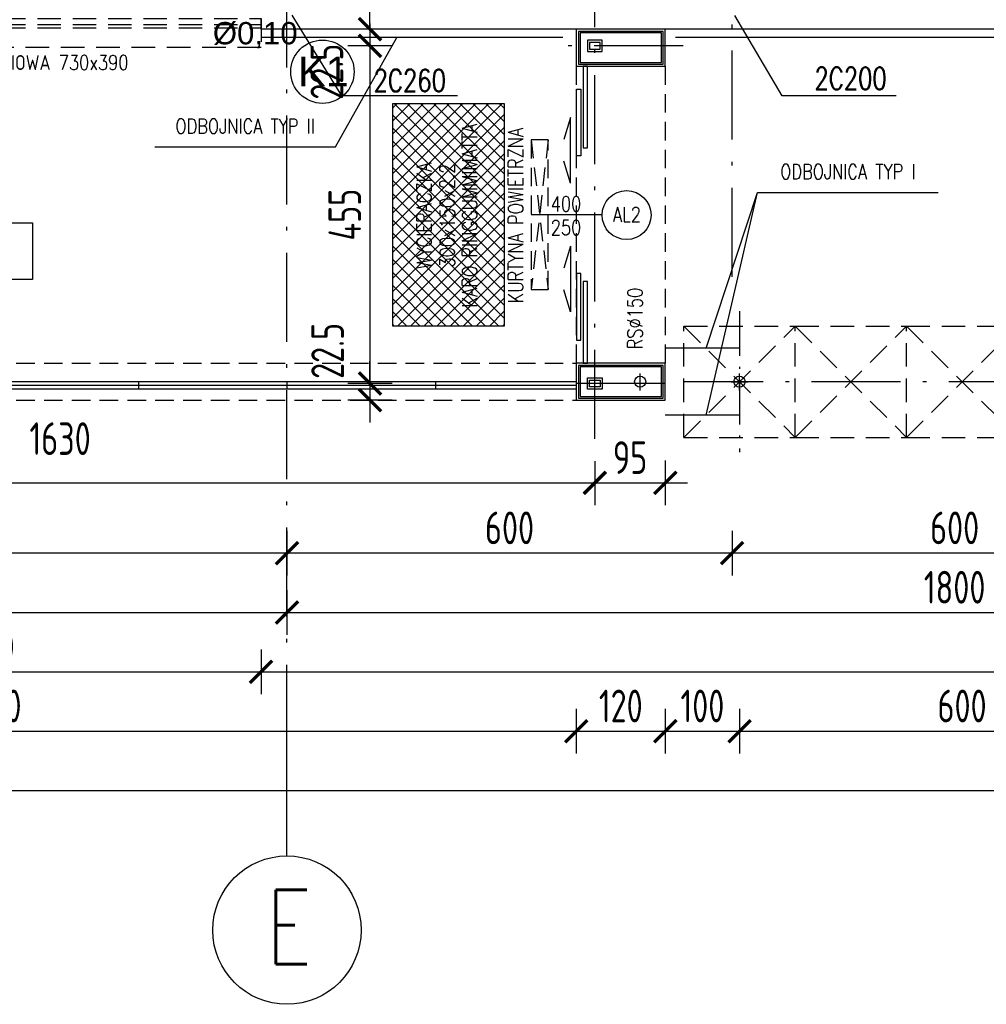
# Model space of a CAD drawing. Extents: x 153948 to 285449, y -89387 to -60195.
# Tile 28 of 100: x 255600 to 256903, y -87017 to -85690. Entities that reach past the tile are written whole.
import ezdxf
from ezdxf.enums import TextEntityAlignment as Align

# ---------------------------------------------------------------- set-up
doc = ezdxf.new("R2010")
doc.units = 0
doc.header["$LTSCALE"] = 100
doc.header["$MEASUREMENT"] = 0
doc.header["$PDMODE"] = 1
for name, pattern in [('ACAD_ISO10W100', [18.5, 12, -3, 0.5, -3]), ('DASHED2', [0.375, 0.25, -0.125]), ('HIDDEN2', [4.7625, 3.175, -1.5875])]:
    doc.linetypes.add(name, pattern=pattern)
doc.layers.get('0').update_dxf_attribs({"linetype": 'CONTINUOUS'})
doc.layers.get('DEFPOINTS').update_dxf_attribs({"linetype": 'CONTINUOUS'})
for name, color, linetype in [('_INST OPIS', 7, 'CONTINUOUS'), ('ALUMINIUM', 5, 'CONTINUOUS'), ('K-STA', 2, 'CONTINUOUS'), ('NADPROŻA', 8, 'DASHED2'), ('OPIS-POM', 2, 'CONTINUOUS'), ('OSIE', 8, 'ACAD_ISO10W100'), ('R-----OP', 2, 'CONTINUOUS'), ('RYNNY', 2, 'CONTINUOUS'), ('TEXT', 11, 'CONTINUOUS'), ('TEXT1', 2, 'CONTINUOUS'), ('WIDOK', 11, 'CONTINUOUS'), ('WYMIARY', 1, 'CONTINUOUS')]:
    doc.layers.add(name, color=color, linetype=linetype)
doc.layers.add('PANELE', color=3, linetype='CONTINUOUS', lineweight=30)
doc.styles.add('DYBY-NORMALNY-0-8-N', font='ROMANS.SHX', dxfattribs={"width": 0.8})
doc.styles.add('instalacje', font='arial.ttf', dxfattribs={"height": 40})
doc.styles.add('STYLE2', font='isocp.shx', dxfattribs={"width": 0.8})
doc.styles.add('TXT3', font='SIMPLEX.SHX', dxfattribs={"width": 0.75, "height": 40})
doc.dimstyles.new('KRESKI_100', dxfattribs={"dimscale": 20, "dimtxt": 2.2, "dimasz": 1.5, "dimexe": 1.5, "dimexo": 1.5, "dimgap": 0.6, "dimtad": 1, "dimdec": 1, "dimrnd": 0.5, "dimdsep": 46, "dimtxsty": 'STYLE2', "dimblk1": 'ARCHTICK', "dimblk2": 'ARCHTICK', "dimsah": 1, "dimcen": 2.5, "dimdle": 1.5, "dimclrd": 10, "dimclre": 10, "dimclrt": 15, "dimadec": 0, "dimazin": 0, "dimtfac": 1, "dimtdec": 1, "dimtmove": 1, "dimatfit": 3, "dimldrblk": 'ARCHTICK', "dimfxl": 1.5, "dimfxlon": 1, "dimtolj": 1, "dimtzin": 0, "dimarcsym": 0})

# ---------------------------------------------------------------- blocks, each defined once
blk = doc.blocks.new('_ARCHTICK')
at = {"color": 0, "linetype": 'ByBlock', "const_width": 0.15}
blk.add_lwpolyline([(-0.5, -0.5), (0.5, 0.5)], dxfattribs=at)
blk = doc.blocks.new('*D20')
at = {"layer": 'DEFPOINTS', "color": 0, "ltscale": 0.1, "transparency": 16777216}
for p in [(248692.9, -85703), (260307.9, -85703), (260307.9, -86729)]:
    blk.add_point(p, dxfattribs=at)
at = {"layer": 'WYMIARY', "color": 10, "lineweight": -2, "ltscale": 0.1, "transparency": 16777216}
for p, q in [((248692.9, -86699), (248692.9, -86759)), ((260307.9, -86699), (260307.9, -86759)), ((248662.9, -86729), (260337.9, -86729))]:
    blk.add_line(p, q, dxfattribs=at)
at = {"layer": 'WYMIARY', "color": 10, "lineweight": -2, "ltscale": 0.1, "transparency": 16777216, "xscale": 30, "yscale": 30, "zscale": 30, "rotation": 180}
blk.add_blockref('_ARCHTICK', (248692.9, -86729), dxfattribs=at)
at = {"layer": 'WYMIARY', "color": 10, "lineweight": -2, "ltscale": 0.1, "transparency": 16777216, "xscale": 30, "yscale": 30, "zscale": 30}
blk.add_blockref('_ARCHTICK', (260307.9, -86729), dxfattribs=at)
at = {"layer": 'WYMIARY', "color": 15, "ltscale": 0.1, "transparency": 16777216, "insert": (254500.4, -86695), "char_height": 44, "attachment_point": 5, "style": 'STYLE2'}
blk.add_mtext('\\A1;11615', dxfattribs=at)
blk = doc.blocks.new('*D27')
at = {"layer": 'DEFPOINTS', "color": 0, "ltscale": 0.1, "transparency": 16777216}
for p in [(254770.4, -86569), (256350.4, -86569), (256350.4, -86649)]:
    blk.add_point(p, dxfattribs=at)
at = {"layer": 'WYMIARY', "color": 10, "lineweight": -2, "ltscale": 0.1, "transparency": 16777216}
for p, q in [((254770.4, -86619), (254770.4, -86679)), ((256350.4, -86619), (256350.4, -86679)), ((254740.4, -86649), (256380.4, -86649))]:
    blk.add_line(p, q, dxfattribs=at)
at = {"layer": 'WYMIARY', "color": 10, "lineweight": -2, "ltscale": 0.1, "transparency": 16777216, "xscale": 30, "yscale": 30, "zscale": 30, "rotation": 180}
blk.add_blockref('_ARCHTICK', (254770.4, -86649), dxfattribs=at)
at = {"layer": 'WYMIARY', "color": 10, "lineweight": -2, "ltscale": 0.1, "transparency": 16777216, "xscale": 30, "yscale": 30, "zscale": 30}
blk.add_blockref('_ARCHTICK', (256350.4, -86649), dxfattribs=at)
at = {"layer": 'WYMIARY', "color": 15, "ltscale": 0.1, "transparency": 16777216, "insert": (255560.4, -86615), "char_height": 44, "attachment_point": 5, "style": 'STYLE2'}
blk.add_mtext('\\A1;1580', dxfattribs=at)
blk = doc.blocks.new('*D28')
at = {"layer": 'DEFPOINTS', "color": 0, "ltscale": 0.1, "transparency": 16777216}
for p in [(256350.4, -86569), (256470.4, -86569), (256470.4, -86649)]:
    blk.add_point(p, dxfattribs=at)
at = {"layer": 'WYMIARY', "color": 10, "lineweight": -2, "ltscale": 0.1, "transparency": 16777216}
for p, q in [((256350.4, -86619), (256350.4, -86679)), ((256470.4, -86619), (256470.4, -86679)), ((256320.4, -86649), (256500.4, -86649))]:
    blk.add_line(p, q, dxfattribs=at)
at = {"layer": 'WYMIARY', "color": 10, "lineweight": -2, "ltscale": 0.1, "transparency": 16777216, "xscale": 30, "yscale": 30, "zscale": 30, "rotation": 180}
blk.add_blockref('_ARCHTICK', (256350.4, -86649), dxfattribs=at)
at = {"layer": 'WYMIARY', "color": 10, "lineweight": -2, "ltscale": 0.1, "transparency": 16777216, "xscale": 30, "yscale": 30, "zscale": 30}
blk.add_blockref('_ARCHTICK', (256470.4, -86649), dxfattribs=at)
at = {"layer": 'WYMIARY', "color": 15, "ltscale": 0.1, "transparency": 16777216, "insert": (256410.4, -86615), "char_height": 44, "attachment_point": 5, "style": 'STYLE2'}
blk.add_mtext('\\A1;120', dxfattribs=at)
blk = doc.blocks.new('*D29')
at = {"layer": 'DEFPOINTS', "color": 0, "ltscale": 0.1, "transparency": 16777216}
for p in [(256470.4, -86569), (256570.4, -86569), (256570.4, -86649)]:
    blk.add_point(p, dxfattribs=at)
at = {"layer": 'WYMIARY', "color": 10, "lineweight": -2, "ltscale": 0.1, "transparency": 16777216}
for p, q in [((256470.4, -86619), (256470.4, -86679)), ((256570.4, -86619), (256570.4, -86679)), ((256440.4, -86649), (256600.4, -86649))]:
    blk.add_line(p, q, dxfattribs=at)
at = {"layer": 'WYMIARY', "color": 10, "lineweight": -2, "ltscale": 0.1, "transparency": 16777216, "xscale": 30, "yscale": 30, "zscale": 30, "rotation": 180}
blk.add_blockref('_ARCHTICK', (256470.4, -86649), dxfattribs=at)
at = {"layer": 'WYMIARY', "color": 10, "lineweight": -2, "ltscale": 0.1, "transparency": 16777216, "xscale": 30, "yscale": 30, "zscale": 30}
blk.add_blockref('_ARCHTICK', (256570.4, -86649), dxfattribs=at)
at = {"layer": 'WYMIARY', "color": 15, "ltscale": 0.1, "transparency": 16777216, "insert": (256520.4, -86615), "char_height": 44, "attachment_point": 5, "style": 'STYLE2'}
blk.add_mtext('\\A1;100', dxfattribs=at)
blk = doc.blocks.new('*D30')
at = {"layer": 'DEFPOINTS', "color": 0, "ltscale": 0.1, "transparency": 16777216}
for p in [(256570.4, -86273), (257170.4, -86569), (257170.4, -86649)]:
    blk.add_point(p, dxfattribs=at)
at = {"layer": 'WYMIARY', "color": 10, "lineweight": -2, "ltscale": 0.1, "transparency": 16777216}
for p, q in [((256570.4, -86619), (256570.4, -86679)), ((257170.4, -86619), (257170.4, -86679)), ((256540.4, -86649), (257200.4, -86649))]:
    blk.add_line(p, q, dxfattribs=at)
at = {"layer": 'WYMIARY', "color": 10, "lineweight": -2, "ltscale": 0.1, "transparency": 16777216, "xscale": 30, "yscale": 30, "zscale": 30, "rotation": 180}
blk.add_blockref('_ARCHTICK', (256570.4, -86649), dxfattribs=at)
at = {"layer": 'WYMIARY', "color": 10, "lineweight": -2, "ltscale": 0.1, "transparency": 16777216, "xscale": 30, "yscale": 30, "zscale": 30}
blk.add_blockref('_ARCHTICK', (257170.4, -86649), dxfattribs=at)
at = {"layer": 'WYMIARY', "color": 15, "ltscale": 0.1, "transparency": 16777216, "insert": (256870.4, -86615), "char_height": 44, "attachment_point": 5, "style": 'STYLE2'}
blk.add_mtext('\\A1;600', dxfattribs=at)
blk = doc.blocks.new('*D39')
at = {"layer": 'DEFPOINTS', "color": 0, "ltscale": 0.1, "transparency": 16777216}
for p in [(255195.4, -86489), (255925.4, -86489), (255925.4, -86569)]:
    blk.add_point(p, dxfattribs=at)
at = {"layer": 'WYMIARY', "color": 10, "lineweight": -2, "ltscale": 0.1, "transparency": 16777216}
for p, q in [((255195.4, -86539), (255195.4, -86599)), ((255925.4, -86539), (255925.4, -86599)), ((255165.4, -86569), (255955.4, -86569))]:
    blk.add_line(p, q, dxfattribs=at)
at = {"layer": 'WYMIARY', "color": 10, "lineweight": -2, "ltscale": 0.1, "transparency": 16777216, "xscale": 30, "yscale": 30, "zscale": 30, "rotation": 180}
blk.add_blockref('_ARCHTICK', (255195.4, -86569), dxfattribs=at)
at = {"layer": 'WYMIARY', "color": 10, "lineweight": -2, "ltscale": 0.1, "transparency": 16777216, "xscale": 30, "yscale": 30, "zscale": 30}
blk.add_blockref('_ARCHTICK', (255925.4, -86569), dxfattribs=at)
at = {"layer": 'WYMIARY', "color": 15, "ltscale": 0.1, "transparency": 16777216, "insert": (255560.4, -86535), "char_height": 44, "attachment_point": 5, "style": 'STYLE2'}
blk.add_mtext('\\A1;730', dxfattribs=at)
blk = doc.blocks.new('*D40')
at = {"layer": 'DEFPOINTS', "color": 0, "ltscale": 0.1, "transparency": 16777216}
for p in [(255925.4, -85703), (260307.9, -85703), (260307.9, -86569)]:
    blk.add_point(p, dxfattribs=at)
at = {"layer": 'WYMIARY', "color": 10, "lineweight": -2, "ltscale": 0.1, "transparency": 16777216}
for p, q in [((255925.4, -86539), (255925.4, -86599)), ((260307.9, -86539), (260307.9, -86599)), ((255895.4, -86569), (260337.9, -86569))]:
    blk.add_line(p, q, dxfattribs=at)
at = {"layer": 'WYMIARY', "color": 10, "lineweight": -2, "ltscale": 0.1, "transparency": 16777216, "xscale": 30, "yscale": 30, "zscale": 30, "rotation": 180}
blk.add_blockref('_ARCHTICK', (255925.4, -86569), dxfattribs=at)
at = {"layer": 'WYMIARY', "color": 10, "lineweight": -2, "ltscale": 0.1, "transparency": 16777216, "xscale": 30, "yscale": 30, "zscale": 30}
blk.add_blockref('_ARCHTICK', (260307.9, -86569), dxfattribs=at)
at = {"layer": 'WYMIARY', "color": 15, "ltscale": 0.1, "transparency": 16777216, "insert": (258116.7, -86535), "char_height": 44, "attachment_point": 5, "style": 'STYLE2'}
blk.add_mtext('\\A1;4382.5', dxfattribs=at)
blk = doc.blocks.new('*D46')
at = {"layer": 'DEFPOINTS', "color": 0, "ltscale": 0.1, "transparency": 16777216}
for p in [(254160.4, -86409), (255960.4, -86409), (255960.4, -86489)]:
    blk.add_point(p, dxfattribs=at)
at = {"layer": 'WYMIARY', "color": 10, "lineweight": -2, "ltscale": 0.1, "transparency": 16777216}
for p, q in [((254160.4, -86459), (254160.4, -86519)), ((255960.4, -86459), (255960.4, -86519)), ((254130.4, -86489), (255990.4, -86489))]:
    blk.add_line(p, q, dxfattribs=at)
at = {"layer": 'WYMIARY', "color": 10, "lineweight": -2, "ltscale": 0.1, "transparency": 16777216, "xscale": 30, "yscale": 30, "zscale": 30, "rotation": 180}
blk.add_blockref('_ARCHTICK', (254160.4, -86489), dxfattribs=at)
at = {"layer": 'WYMIARY', "color": 10, "lineweight": -2, "ltscale": 0.1, "transparency": 16777216, "xscale": 30, "yscale": 30, "zscale": 30}
blk.add_blockref('_ARCHTICK', (255960.4, -86489), dxfattribs=at)
at = {"layer": 'WYMIARY', "color": 15, "ltscale": 0.1, "transparency": 16777216, "insert": (255060.4, -86455), "char_height": 44, "attachment_point": 5, "style": 'STYLE2'}
blk.add_mtext('\\A1;1800', dxfattribs=at)
blk = doc.blocks.new('*D47')
at = {"layer": 'DEFPOINTS', "color": 0, "ltscale": 0.1, "transparency": 16777216}
for p in [(255960.4, -86409), (257760.4, -86409), (257760.4, -86489)]:
    blk.add_point(p, dxfattribs=at)
at = {"layer": 'WYMIARY', "color": 10, "lineweight": -2, "ltscale": 0.1, "transparency": 16777216}
for p, q in [((255960.4, -86459), (255960.4, -86519)), ((257760.4, -86459), (257760.4, -86519)), ((255930.4, -86489), (257790.4, -86489))]:
    blk.add_line(p, q, dxfattribs=at)
at = {"layer": 'WYMIARY', "color": 10, "lineweight": -2, "ltscale": 0.1, "transparency": 16777216, "xscale": 30, "yscale": 30, "zscale": 30, "rotation": 180}
blk.add_blockref('_ARCHTICK', (255960.4, -86489), dxfattribs=at)
at = {"layer": 'WYMIARY', "color": 10, "lineweight": -2, "ltscale": 0.1, "transparency": 16777216, "xscale": 30, "yscale": 30, "zscale": 30}
blk.add_blockref('_ARCHTICK', (257760.4, -86489), dxfattribs=at)
at = {"layer": 'WYMIARY', "color": 15, "ltscale": 0.1, "transparency": 16777216, "insert": (256860.4, -86455), "char_height": 44, "attachment_point": 5, "style": 'STYLE2'}
blk.add_mtext('\\A1;1800', dxfattribs=at)
blk = doc.blocks.new('*D56')
at = {"layer": 'DEFPOINTS', "color": 0, "ltscale": 0.1, "transparency": 16777216}
for p in [(256560.4, -86329), (257160.4, -86329), (256560.4, -86409)]:
    blk.add_point(p, dxfattribs=at)
at = {"layer": 'WYMIARY', "color": 10, "lineweight": -2, "ltscale": 0.1, "transparency": 16777216}
for p, q in [((256560.4, -86379), (256560.4, -86439)), ((257160.4, -86379), (257160.4, -86439)), ((257190.4, -86409), (256530.4, -86409))]:
    blk.add_line(p, q, dxfattribs=at)
at = {"layer": 'WYMIARY', "color": 10, "lineweight": -2, "ltscale": 0.1, "transparency": 16777216, "xscale": 30, "yscale": 30, "zscale": 30, "rotation": 180}
blk.add_blockref('_ARCHTICK', (256560.4, -86409), dxfattribs=at)
at = {"layer": 'WYMIARY', "color": 10, "lineweight": -2, "ltscale": 0.1, "transparency": 16777216, "xscale": 30, "yscale": 30, "zscale": 30}
blk.add_blockref('_ARCHTICK', (257160.4, -86409), dxfattribs=at)
at = {"layer": 'WYMIARY', "color": 15, "ltscale": 0.1, "transparency": 16777216, "insert": (256860.4, -86375), "char_height": 44, "attachment_point": 5, "style": 'STYLE2'}
blk.add_mtext('\\A1;600', dxfattribs=at)
blk = doc.blocks.new('*D57')
at = {"layer": 'DEFPOINTS', "color": 0, "ltscale": 0.1, "transparency": 16777216}
for p in [(256560.4, -86036.8), (255960.4, -86329), (255960.4, -86409)]:
    blk.add_point(p, dxfattribs=at)
at = {"layer": 'WYMIARY', "color": 10, "lineweight": -2, "ltscale": 0.1, "transparency": 16777216}
for p, q in [((255960.4, -86379), (255960.4, -86439)), ((256560.4, -86379), (256560.4, -86439)), ((256590.4, -86409), (255930.4, -86409))]:
    blk.add_line(p, q, dxfattribs=at)
at = {"layer": 'WYMIARY', "color": 10, "lineweight": -2, "ltscale": 0.1, "transparency": 16777216, "xscale": 30, "yscale": 30, "zscale": 30, "rotation": 180}
blk.add_blockref('_ARCHTICK', (255960.4, -86409), dxfattribs=at)
at = {"layer": 'WYMIARY', "color": 10, "lineweight": -2, "ltscale": 0.1, "transparency": 16777216, "xscale": 30, "yscale": 30, "zscale": 30}
blk.add_blockref('_ARCHTICK', (256560.4, -86409), dxfattribs=at)
at = {"layer": 'WYMIARY', "color": 15, "ltscale": 0.1, "transparency": 16777216, "insert": (256260.4, -86375), "char_height": 44, "attachment_point": 5, "style": 'STYLE2'}
blk.add_mtext('\\A1;600', dxfattribs=at)
blk = doc.blocks.new('*D58')
at = {"layer": 'DEFPOINTS', "color": 0, "ltscale": 0.1, "transparency": 16777216}
for p in [(255060.4, -86329), (255960.4, -86329), (255060.4, -86409)]:
    blk.add_point(p, dxfattribs=at)
at = {"layer": 'WYMIARY', "color": 10, "lineweight": -2, "ltscale": 0.1, "transparency": 16777216}
for p, q in [((255060.4, -86379), (255060.4, -86439)), ((255960.4, -86379), (255960.4, -86439)), ((255990.4, -86409), (255030.4, -86409))]:
    blk.add_line(p, q, dxfattribs=at)
at = {"layer": 'WYMIARY', "color": 10, "lineweight": -2, "ltscale": 0.1, "transparency": 16777216, "xscale": 30, "yscale": 30, "zscale": 30, "rotation": 180}
blk.add_blockref('_ARCHTICK', (255060.4, -86409), dxfattribs=at)
at = {"layer": 'WYMIARY', "color": 10, "lineweight": -2, "ltscale": 0.1, "transparency": 16777216, "xscale": 30, "yscale": 30, "zscale": 30}
blk.add_blockref('_ARCHTICK', (255960.4, -86409), dxfattribs=at)
at = {"layer": 'WYMIARY', "color": 15, "ltscale": 0.1, "transparency": 16777216, "insert": (255510.4, -86375), "char_height": 44, "attachment_point": 5, "style": 'STYLE2'}
blk.add_mtext('\\A1;900', dxfattribs=at)
blk = doc.blocks.new('*D364')
at = {"layer": 'DEFPOINTS', "color": 0, "ltscale": 0.1, "transparency": 16777216}
for p in [(256350.4, -85703), (256072.3, -85725.5), (256350.4, -85725.5)]:
    blk.add_point(p, dxfattribs=at)
at = {"layer": 'WYMIARY', "color": 10, "lineweight": -2, "ltscale": 0.1, "transparency": 16777216}
for p, q in [((256072.3, -85703), (256072.3, -85673)), ((256102.3, -85703), (256042.3, -85703)), ((256072.3, -85703), (256072.3, -85725.5)), ((256102.3, -85725.5), (256042.3, -85725.5)), ((256072.3, -85725.5), (256072.3, -85755.5))]:
    blk.add_line(p, q, dxfattribs=at)
at = {"layer": 'WYMIARY', "color": 10, "lineweight": -2, "ltscale": 0.1, "transparency": 16777216, "xscale": 30, "yscale": 30, "zscale": 30}
for p, rotation in [((256072.3, -85703), 270), ((256072.3, -85725.5), 90)]:
    blk.add_blockref('_ARCHTICK', p, dxfattribs=dict(at, rotation=rotation))
at = {"layer": 'WYMIARY', "color": 15, "ltscale": 0.1, "transparency": 16777216, "insert": (256014.2, -85760.4), "char_height": 44, "attachment_point": 5, "rotation": 90, "style": 'STYLE2'}
blk.add_mtext('\\A1;22.5', dxfattribs=at)
blk = doc.blocks.new('*D365')
at = {"layer": 'DEFPOINTS', "color": 0, "ltscale": 0.1, "transparency": 16777216}
for p in [(256350.4, -85725.5), (256072.3, -86180.5), (256326.5, -86180.5)]:
    blk.add_point(p, dxfattribs=at)
at = {"layer": 'WYMIARY', "color": 10, "lineweight": -2, "ltscale": 0.1, "transparency": 16777216}
for p, q in [((256072.3, -85695.5), (256072.3, -86210.5)), ((256102.3, -85725.5), (256042.3, -85725.5)), ((256102.3, -86180.5), (256042.3, -86180.5))]:
    blk.add_line(p, q, dxfattribs=at)
at = {"layer": 'WYMIARY', "color": 10, "lineweight": -2, "ltscale": 0.1, "transparency": 16777216, "xscale": 30, "yscale": 30, "zscale": 30}
for p, rotation in [((256072.3, -85725.5), 90), ((256072.3, -86180.5), 270)]:
    blk.add_blockref('_ARCHTICK', p, dxfattribs=dict(at, rotation=rotation))
at = {"layer": 'WYMIARY', "color": 15, "ltscale": 0.1, "transparency": 16777216, "insert": (256038.3, -85953), "char_height": 44, "attachment_point": 5, "rotation": 90, "style": 'STYLE2'}
blk.add_mtext('\\A1;455', dxfattribs=at)
blk = doc.blocks.new('*D366')
at = {"layer": 'DEFPOINTS', "color": 0, "ltscale": 0.1, "transparency": 16777216}
for p in [(256326.5, -86180.5), (256072.3, -86203), (256350.4, -86203)]:
    blk.add_point(p, dxfattribs=at)
at = {"layer": 'WYMIARY', "color": 10, "lineweight": -2, "ltscale": 0.1, "transparency": 16777216}
for p, q in [((256072.3, -86180.5), (256072.3, -86150.5)), ((256102.3, -86180.5), (256042.3, -86180.5)), ((256072.3, -86180.5), (256072.3, -86203)), ((256102.3, -86203), (256042.3, -86203)), ((256072.3, -86203), (256072.3, -86233))]:
    blk.add_line(p, q, dxfattribs=at)
at = {"layer": 'WYMIARY', "color": 10, "lineweight": -2, "ltscale": 0.1, "transparency": 16777216, "xscale": 30, "yscale": 30, "zscale": 30}
for p, rotation in [((256072.3, -86180.5), 270), ((256072.3, -86203), 90)]:
    blk.add_blockref('_ARCHTICK', p, dxfattribs=dict(at, rotation=rotation))
at = {"layer": 'WYMIARY', "color": 15, "ltscale": 0.1, "transparency": 16777216, "insert": (256015.2, -86136.6), "char_height": 44, "attachment_point": 5, "rotation": 90, "style": 'STYLE2'}
blk.add_mtext('\\A1;22.5', dxfattribs=at)
blk = doc.blocks.new('*D373')
at = {"layer": 'DEFPOINTS', "color": 0, "ltscale": 0.1, "transparency": 16777216}
for p in [(254745.4, -86255.2), (256375.4, -86255.2), (256375.4, -86314.3)]:
    blk.add_point(p, dxfattribs=at)
at = {"layer": 'WYMIARY', "color": 10, "lineweight": -2, "ltscale": 0.1, "transparency": 16777216}
for p, q in [((254745.4, -86285.2), (254745.4, -86344.3)), ((256375.4, -86285.2), (256375.4, -86344.3)), ((254715.4, -86314.3), (256405.4, -86314.3))]:
    blk.add_line(p, q, dxfattribs=at)
at = {"layer": 'WYMIARY', "color": 10, "lineweight": -2, "ltscale": 0.1, "transparency": 16777216, "xscale": 30, "yscale": 30, "zscale": 30, "rotation": 180}
blk.add_blockref('_ARCHTICK', (254745.4, -86314.3), dxfattribs=at)
at = {"layer": 'WYMIARY', "color": 10, "lineweight": -2, "ltscale": 0.1, "transparency": 16777216, "xscale": 30, "yscale": 30, "zscale": 30}
blk.add_blockref('_ARCHTICK', (256375.4, -86314.3), dxfattribs=at)
at = {"layer": 'WYMIARY', "color": 15, "ltscale": 0.1, "transparency": 16777216, "insert": (255654.6, -86254.8), "char_height": 44, "attachment_point": 5, "style": 'STYLE2'}
blk.add_mtext('\\A1;1630', dxfattribs=at)
blk = doc.blocks.new('*D374')
at = {"layer": 'DEFPOINTS', "color": 0, "ltscale": 0.1, "transparency": 16777216}
for p in [(256470.4, -86203), (256375.4, -86255.2), (256470.4, -86314.3)]:
    blk.add_point(p, dxfattribs=at)
at = {"layer": 'WYMIARY', "color": 10, "lineweight": -2, "ltscale": 0.1, "transparency": 16777216}
for p, q in [((256375.4, -86285.2), (256375.4, -86344.3)), ((256470.4, -86284.3), (256470.4, -86344.3)), ((256345.4, -86314.3), (256500.4, -86314.3))]:
    blk.add_line(p, q, dxfattribs=at)
at = {"layer": 'WYMIARY', "color": 10, "lineweight": -2, "ltscale": 0.1, "transparency": 16777216, "xscale": 30, "yscale": 30, "zscale": 30, "rotation": 180}
blk.add_blockref('_ARCHTICK', (256375.4, -86314.3), dxfattribs=at)
at = {"layer": 'WYMIARY', "color": 10, "lineweight": -2, "ltscale": 0.1, "transparency": 16777216, "xscale": 30, "yscale": 30, "zscale": 30}
blk.add_blockref('_ARCHTICK', (256470.4, -86314.3), dxfattribs=at)
at = {"layer": 'WYMIARY', "color": 15, "ltscale": 0.1, "transparency": 16777216, "insert": (256422.9, -86280.3), "char_height": 44, "attachment_point": 5, "style": 'STYLE2'}
blk.add_mtext('\\A1;95', dxfattribs=at)

msp = doc.modelspace()

# ---------------------------------------------------------------- hatches: boundary and pattern name
at = {"layer": 'WIDOK'}
h = msp.add_hatch(dxfattribs=at)
h.set_pattern_fill('ANSI37', color=9, scale=100, style=0)
h.set_pattern_definition([(45, (252102.933, -83303.677), (-8.838835, 8.838835), []), (135, (252102.933, -83303.677), (-8.838835, -8.838835), [])])
h.paths.add_polyline_path([(256103.02, -85803.05), (256103.02, -86103.05), (256253.02, -86103.05), (256253.02, -85803.05)])
h.paths.add_polyline_path([(256221.78, -86096.74), (256221.78, -85811.69), (256191.78, -85811.69), (256191.78, -86096.74)], flags=24)
h.paths.add_polyline_path([(256191.46, -86034.64), (256191.46, -85873.79), (256161.46, -85873.79), (256161.46, -86034.64)], flags=24)
h.paths.add_polyline_path([(256160.25, -86037.69), (256160.25, -85870.74), (256130.25, -85870.74), (256130.25, -86037.69)], flags=24)

# ---------------------------------------------------------------- linework, layer by layer
at = {"layer": '_INST OPIS', "ltscale": 0.1}
msp.add_circle((256008.21, -85760.42), 42.67, dxfattribs=at)
at = {"layer": 'ALUMINIUM', "linetype": 'HIDDEN2', "ltscale": 0.1}
for p, q in [((255195.4, -85696.65), (255925.4, -85696.65)), ((255195.4, -85701.32), (255925.4, -85701.32))]:
    msp.add_line(p, q, dxfattribs=at)
at = {"layer": 'ALUMINIUM', "linetype": 'Continuous', "ltscale": 0.1}
for p, q in [((256342.65, -85822.28), (256333.53, -85851.73)), ((256342.65, -85910.52), (256342.65, -85822.28)), ((256342.65, -85910.52), (256333.53, -85881.07)), ((256342.65, -85995.57), (256333.53, -86025.02)), ((256342.65, -85995.57), (256342.65, -86083.81)), ((256342.65, -86083.81), (256333.53, -86054.36))]:
    msp.add_line(p, q, dxfattribs=at)
at = {"layer": 'ALUMINIUM', "linetype": 'DASHED2'}
for p, q in [((256289.5, -85852.22), (256312.41, -86053.87)), ((256312.41, -85852.22), (256289.5, -86053.87))]:
    msp.add_line(p, q, dxfattribs=at)
at = {"layer": 'ALUMINIUM', "ltscale": 0.1}
for p, q in [((255760.4, -86178.05), (255560.4, -86178.05)), ((255760.4, -86183.05), (255560.4, -86183.05)), ((255760.4, -86178.05), (255760.4, -86188.05)), ((255760.4, -86178.05), (255760.4, -86188.05)), ((255760.4, -86178.05), (255760.4, -86188.05)), ((255760.4, -86178.05), (255760.4, -86188.05)), ((255760.4, -86178.05), (255760.4, -86188.05)), ((255760.4, -86178.05), (255760.4, -86188.05)), ((255760.4, -86178.05), (255760.4, -86188.05)), ((255760.4, -86178.05), (255760.4, -86188.05)), ((255760.4, -86178.05), (255760.4, -86188.05)), ((255760.4, -86178.05), (255760.4, -86188.05)), ((255760.4, -86178.05), (255760.4, -86188.05)), ((255760.4, -86178.05), (255760.4, -86188.05)), ((255760.4, -86178.05), (255760.4, -86188.05)), ((255760.4, -86178.05), (255760.4, -86188.05)), ((255760.4, -86178.05), (255760.4, -86188.05)), ((255760.4, -86178.05), (255760.4, -86188.05)), ((255760.4, -86178.05), (255760.4, -86188.05)), ((255760.4, -86178.05), (255760.4, -86188.05)), ((255760.4, -86178.05), (255760.4, -86188.05)), ((255760.4, -86178.05), (255760.4, -86188.05)), ((255760.4, -86178.05), (255760.4, -86188.05)), ((255760.4, -86178.05), (255760.4, -86188.05)), ((255960.4, -86178.05), (255760.4, -86178.05)), ((255960.4, -86183.05), (255760.4, -86183.05)), ((255960.4, -86178.05), (255960.4, -86188.05)), ((255960.4, -86178.05), (255960.4, -86188.05)), ((255960.4, -86178.05), (255960.4, -86188.05)), ((255960.4, -86178.05), (255960.4, -86188.05)), ((255960.4, -86178.05), (255960.4, -86188.05)), ((256160.4, -86178.05), (255960.4, -86178.05)), ((255960.4, -86178.05), (255960.4, -86188.05)), ((255960.4, -86178.05), (255960.4, -86188.05)), ((255960.4, -86178.05), (255960.4, -86188.05)), ((255960.4, -86178.05), (255960.4, -86188.05)), ((256160.4, -86183.05), (255960.4, -86183.05)), ((256160.4, -86178.05), (256160.4, -86188.05)), ((256350.4, -86178.05), (256160.4, -86178.05)), ((256160.4, -86178.05), (256160.4, -86188.05)), ((256160.4, -86178.05), (256160.4, -86188.05)), ((256160.4, -86178.05), (256160.4, -86188.05)), ((256160.4, -86178.05), (256160.4, -86188.05)), ((256350.4, -86183.05), (256160.4, -86183.05)), ((255760.4, -86188.05), (255560.4, -86188.05)), ((255960.4, -86188.05), (255760.4, -86188.05)), ((256160.4, -86188.05), (255960.4, -86188.05)), ((256350.4, -86188.05), (256160.4, -86188.05)), ((256350.4, -86188.05), (256350.4, -86198.05))]:
    msp.add_line(p, q, dxfattribs=at)
at = {"layer": 'ALUMINIUM', "linetype": 'HIDDEN2', "ltscale": 0.1}
msp.add_lwpolyline([(255195.4, -85688.55), (255925.4, -85688.55), (255925.4, -85727.96), (255195.4, -85727.96)], close=True, dxfattribs=at)
at = {"layer": 'ALUMINIUM'}
for points in [[(256365.4, -85863.05), (256365.4, -85753.05), (256359.81, -85753.05), (256359.81, -85863.05)], [(256356.5, -85783.77), (256356.5, -85873.77), (256350.9, -85873.77), (256350.9, -85783.77)], [(256356.5, -86122.33), (256356.5, -86032.33), (256350.9, -86032.33), (256350.9, -86122.33)], [(256365.4, -86153.05), (256365.4, -86043.05), (256359.81, -86043.05), (256359.81, -86153.05)]]:
    msp.add_lwpolyline(points, close=True, dxfattribs=at)
at = {"layer": 'ALUMINIUM', "linetype": 'DASHED2'}
msp.add_lwpolyline([(256312.41, -85852.22), (256289.5, -85852.22), (256289.5, -86053.87), (256312.41, -86053.87)], close=True, dxfattribs=at)
at = {"layer": 'K-STA', "color": 7}
for p, q in [((256332.1, -85714.18), (255925.4, -85714.18)), ((258370.59, -85714.18), (256483.98, -85714.18)), ((256570.4, -86132.94), (256470.37, -86132.94)), ((256570.4, -86223.15), (256470.37, -86223.15))]:
    msp.add_line(p, q, dxfattribs=at)
at = {"layer": 'K-STA', "color": 3, "linetype": 'HIDDEN2', "ltscale": 0.1}
for p, q in [((256495.4, -86253.05), (256495.4, -86103.05)), ((256495.4, -86103.05), (256645.4, -86103.05)), ((256495.4, -86253.05), (256645.4, -86103.05)), ((256495.4, -86103.05), (256645.4, -86253.05)), ((256645.4, -86253.05), (256645.4, -86103.05)), ((256645.4, -86253.05), (256795.4, -86103.05)), ((256645.4, -86103.05), (256795.4, -86103.05)), ((256645.4, -86103.05), (256795.4, -86253.05)), ((256645.4, -86253.05), (256645.4, -86103.05)), ((256795.4, -86253.05), (256795.4, -86103.05)), ((256795.4, -86103.05), (256945.4, -86253.05)), ((256795.4, -86103.05), (256945.4, -86103.05)), ((256795.4, -86253.05), (256945.4, -86103.05)), ((256495.4, -86253.05), (256645.4, -86253.05)), ((256645.4, -86253.05), (256795.4, -86253.05)), ((256795.4, -86253.05), (256945.4, -86253.05))]:
    msp.add_line(p, q, dxfattribs=at)
at = {"layer": 'K-STA'}
for points in [[(256385.4, -85718.05), (256365.4, -85718.05), (256365.4, -85733.05), (256385.4, -85733.05)], [(256382.4, -85721.05), (256368.4, -85721.05), (256368.4, -85730.05), (256382.4, -85730.05)], [(256385.4, -86188.05), (256365.4, -86188.05), (256365.4, -86173.05), (256385.4, -86173.05)], [(256382.4, -86185.05), (256368.4, -86185.05), (256368.4, -86176.05), (256382.4, -86176.05)]]:
    msp.add_lwpolyline(points, close=True, dxfattribs=at)
at = {"layer": 'NADPROŻA'}
for p, q in [((256350.4, -85753.05), (256350.4, -86153.05)), ((256470.4, -85753.05), (256470.4, -86153.05)), ((254770.4, -86153.05), (256350.4, -86153.05)), ((254770.4, -86203.05), (256350.4, -86203.05))]:
    msp.add_line(p, q, dxfattribs=at)
at = {"layer": 'OPIS-POM'}
msp.add_lwpolyline([(255518.79, -85964.22), (255617.46, -85964.22), (255617.46, -86040.53), (255518.79, -86040.53)], close=True, dxfattribs=at)
at = {"layer": 'OSIE', "ltscale": 0.1}
for p, q in [((255960.4, -86679.55), (255960.4, -73374.65)), ((256560.4, -86036.78), (256560.4, -85049.97)), ((256375.4, -86255.21), (256375.4, -85644.89)), ((256494.47, -85725.55), (256326.47, -85725.55)), ((256436.46, -86189.81), (256436.46, -86167.01)), ((256570.4, -86189.81), (256570.4, -86167.01)), ((256470.4, -86180.55), (256326.47, -86180.55)), ((258637.39, -86178.05), (256495.4, -86178.05)), ((256559.01, -86178.05), (256581.8, -86178.05))]:
    msp.add_line(p, q, dxfattribs=at)
at = {"layer": 'OSIE', "ltscale": 0.05}
msp.add_line((256570.4, -86083.05), (256570.4, -86273.05), dxfattribs=at)
at = {"layer": 'PANELE', "ltscale": 0.12}
msp.add_line((255925.4, -85703.05), (255925.4, -85688.55), dxfattribs=at)
at = {"layer": 'PANELE', "ltscale": 0.5}
msp.add_line((260307.9, -85703.05), (255925.4, -85703.05), dxfattribs=at)
for points in [[(256350.4, -85703.05), (256350.4, -85753.05), (256470.4, -85753.05), (256470.4, -85703.05)], [(256353.4, -85706.05), (256353.4, -85750.05), (256467.4, -85750.05), (256467.4, -85706.05)], [(256355.4, -85708.05), (256355.4, -85748.05), (256465.4, -85748.05), (256465.4, -85708.05)], [(256350.4, -86153.05), (256350.4, -86203.05), (256470.4, -86203.05), (256470.4, -86153.05)], [(256353.4, -86156.05), (256353.4, -86200.05), (256467.4, -86200.05), (256467.4, -86156.05)], [(256355.4, -86158.05), (256355.4, -86198.05), (256465.4, -86198.05), (256465.4, -86158.05)]]:
    msp.add_lwpolyline(points, close=True, dxfattribs=at)
at = {"layer": 'R-----OP'}
for p, q in [((256025.63, -85861.76), (256108.46, -85714.18)), ((255782.22, -85861.76), (256025.63, -85861.76)), ((256525.3, -86223.15), (256594.71, -85923)), ((256525.3, -86132.94), (256594.71, -85923)), ((256594.71, -85923), (256838.11, -85923))]:
    msp.add_line(p, q, dxfattribs=at)
at = {"layer": 'R-----OP', "color": 2}
msp.add_lwpolyline([(256385.22, -85953.05), (256289.5, -85953.05)], dxfattribs=at)
at = {"layer": 'R-----OP'}
msp.add_circle((256418.22, -85953.52), 33, dxfattribs=at)
at = {"layer": 'RYNNY', "ltscale": 0.1}
for centre in [(256436.46, -86178.05), (256570.4, -86178.05)]:
    msp.add_circle(centre, 7.5, dxfattribs=at)
at = {"layer": 'TEXT'}
for p, q in [((256034.26, -85792.74), (255967.39, -85684.05)), ((256627.78, -85792.74), (256564.15, -85684.55)), ((256190.45, -85792.74), (256034.26, -85792.74)), ((256781.6, -85792.74), (256627.78, -85792.74))]:
    msp.add_line(p, q, dxfattribs=at)
at = {"layer": 'TEXT1'}
msp.add_line((255960.4, -86816.91), (255960.4, -86679.55), dxfattribs=at)
msp.add_circle((255960.4, -86916.91), 100, dxfattribs=at)
at = {"layer": 'WIDOK', "color": 9}
msp.add_lwpolyline([(256103.02, -85803.05), (256253.02, -85803.05), (256253.02, -86103.05), (256103.02, -86103.05)], close=True, dxfattribs=at)

# ---------------------------------------------------------------- texts
at = {"layer": '_INST OPIS', "ltscale": 0.1, "style": 'instalacje'}
for s, height, p in [('%%C0,10', 30, (255860.54, -85723.52)), ('K1', 40, (255975.4, -85780.1))]:
    msp.add_text(s, height=height, dxfattribs=at).set_placement(p)
at = {"layer": 'R-----OP', "color": 2, "style": 'DYBY-NORMALNY-0-8-N', "width": 0.8}
for s, p in [('ROLETA ANTYWŁAMANIOWA 730x390', (255548.92, -85748.05)), ('ODBOJNICA TYP II', (255903.92, -85833.81)), ('ODBOJNICA TYP I', (256716.41, -85895.05)), ('400', (256336.52, -85938.55)), ('250', (256336.52, -85970.44))]:
    msp.add_text(s, height=20, dxfattribs=at).set_placement(p, align=Align.MIDDLE)
for s, p in [('KARO RINGGUMMIMATTA', (256206.78, -85954.21)), ('KURTYNA POWIETRZNA', (256268.77, -85954.21)), ('WYCIERACZKA', (256145.25, -85954.21)), ('300x150x2.2', (256176.46, -85954.21)), ('RS%%c150', (256429.48, -86092.93))]:
    msp.add_text(s, height=20, rotation=90, dxfattribs=at).set_placement(p, align=Align.MIDDLE)
msp.add_text('AL2', height=20, dxfattribs=at).set_placement((256418.63, -85952.85), align=Align.MIDDLE_CENTER)
at = {"layer": 'TEXT', "style": 'TXT3', "width": 0.75}
for s, p in [('2C260', (256077.22, -85787.28)), ('2C200', (256671.52, -85784.45))]:
    msp.add_text(s, height=30, dxfattribs=at).set_placement(p)
at = {"layer": 'TEXT1', "style": 'TXT3', "width": 0.75}
msp.add_text('E', height=100, dxfattribs=at).set_placement((255932.56, -86962.64))

# ---------------------------------------------------------------- dimensions: what is measured, and where the dimension line sits
at = {"layer": 'WYMIARY', "ltscale": 0.1}
for base, p1, p2, picture, middle in [((256072.3, -85725.55), (256350.4, -85703.05), (256350.4, -85725.55), '*D364', (256048.25, -85760.4)), ((256072.3, -86203.05), (256326.47, -86180.55), (256350.4, -86203.05), '*D366', (256049.18, -86136.56))]:
    dim = msp.add_linear_dim(base=base, p1=p1, p2=p2, angle=90, dimstyle='KRESKI_100', dxfattribs=at)
    dim.commit()
    dim.dimension.update_dxf_attribs({"geometry": picture, "text_midpoint": middle, "dimtype": 160})
dim = msp.add_linear_dim(base=(256072.3, -86180.55), p1=(256350.4, -85725.55), p2=(256326.47, -86180.55), angle=90, dimstyle='KRESKI_100', dxfattribs=at)
dim.commit()
dim.dimension.update_dxf_attribs({"geometry": '*D365', "text_midpoint": (256038.3, -85953.05)})
for base, p1, p2, picture, middle in [((260307.9, -86729.04), (248692.9, -85703.05), (260307.9, -85703.05), '*D20', (254500.4, -86695.04)), ((260307.9, -86569.04), (255925.4, -85703.05), (260307.9, -85703.05), '*D40', (258116.65, -86535.04)), ((255960.4, -86409.04), (256560.4, -86036.78), (255960.4, -86329.04), '*D57', (256260.4, -86375.04)), ((256470.4, -86314.34), (256375.4, -86255.21), (256470.4, -86203.05), '*D374', (256422.9, -86280.34)), ((257170.4, -86649.04), (256570.4, -86273.05), (257170.4, -86569.04), '*D30', (256870.4, -86615.04)), ((255060.4, -86409.04), (255960.4, -86329.04), (255060.4, -86329.04), '*D58', (255510.4, -86375.04)), ((256560.4, -86409.04), (257160.4, -86329.04), (256560.4, -86329.04), '*D56', (256860.4, -86375.04)), ((255960.4, -86489.04), (254160.4, -86409.04), (255960.4, -86409.04), '*D46', (255060.4, -86455.04)), ((257760.4, -86489.04), (255960.4, -86409.04), (257760.4, -86409.04), '*D47', (256860.4, -86455.04)), ((255925.4, -86569.04), (255195.4, -86489.04), (255925.4, -86489.04), '*D39', (255560.4, -86535.04)), ((256350.4, -86649.04), (254770.4, -86569.04), (256350.4, -86569.04), '*D27', (255560.4, -86615.04)), ((256470.4, -86649.04), (256350.4, -86569.04), (256470.4, -86569.04), '*D28', (256410.4, -86615.04)), ((256570.4, -86649.04), (256470.4, -86569.04), (256570.4, -86569.04), '*D29', (256520.4, -86615.04))]:
    dim = msp.add_linear_dim(base=base, p1=p1, p2=p2, dimstyle='KRESKI_100', dxfattribs=at)
    dim.commit()
    dim.dimension.update_dxf_attribs({"geometry": picture, "text_midpoint": middle})
dim = msp.add_linear_dim(base=(256375.4, -86314.34), p1=(254745.4, -86255.21), p2=(256375.4, -86255.21), dimstyle='KRESKI_100', dxfattribs=at)
dim.commit()
dim.dimension.update_dxf_attribs({"geometry": '*D373', "text_midpoint": (255654.58, -86288.84), "dimtype": 160})

doc.saveas('drawing.dxf')
